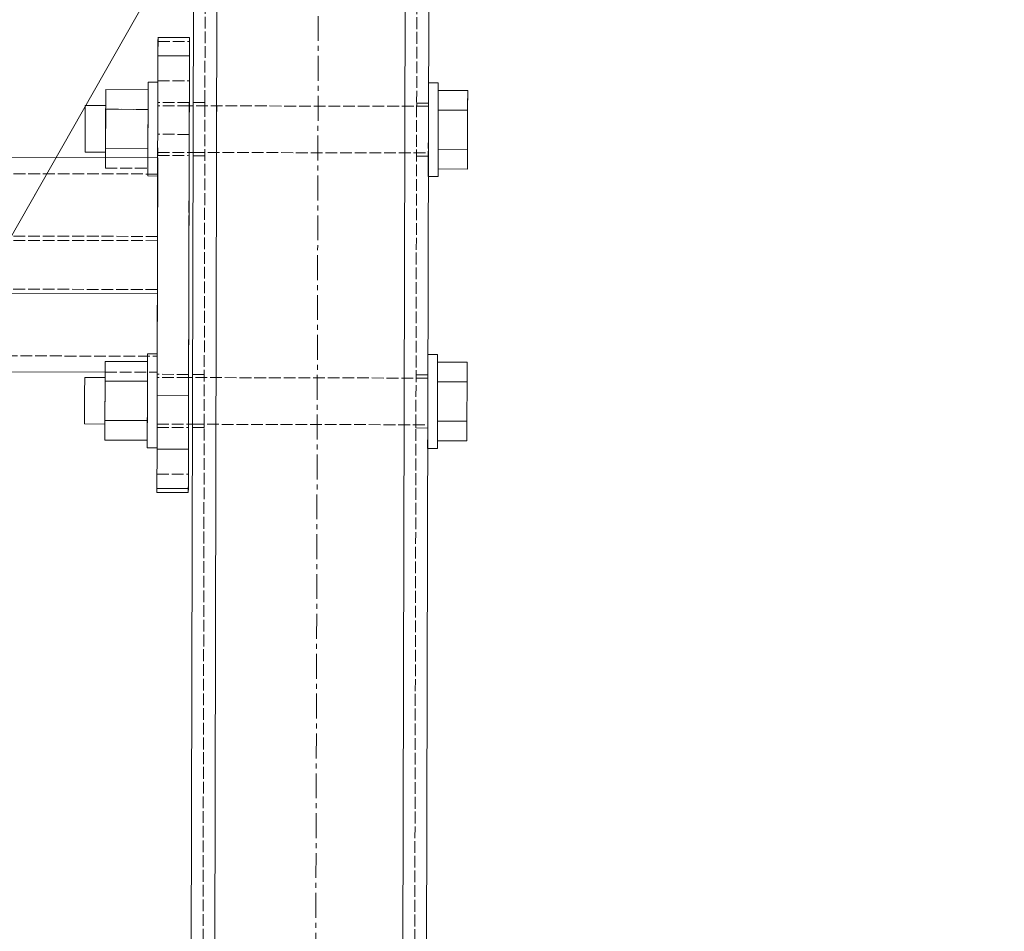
# Model space of a CAD drawing. Header units: millimetres. Extents: x -15129 to 9171, y -18789 to 5877.
# Tile 52 of 256: x -8370 to -8119, y -15165 to -14932. Entities that reach past the tile are written whole.
import ezdxf

# ---------------------------------------------------------------- set-up
doc = ezdxf.new("R2010")
doc.units = ezdxf.units.MM
doc.linetypes.add('ACAD_ISO02W100', pattern=[15, 12, -3])
doc.linetypes.add('CENTER', pattern=[50.8, 31.75, -6.35, 6.35, -6.35])
for name, color, linetype in [('AS_Belki', 145, 'Continuous'), ('AS_Blachy', 30, 'Continuous'), ('AS_DIM_ON', 7, 'Continuous'), ('AS_Sruby', 9, 'Continuous')]:
    doc.layers.add(name, color=color, linetype=linetype)

msp = doc.modelspace()

# ---------------------------------------------------------------- linework, layer by layer
at = {"color": 5, "linetype": 'CENTER', "lineweight": 13, "ltscale": 0.2}
msp.add_line((-8292.83, -14646.86), (-8301.24, -17728.17, 38010), dxfattribs=at)
at = {"layer": 'AS_Belki', "color": 145, "linetype": 'Continuous', "lineweight": 13, "ltscale": 0.25}
for p, q in [((-8319.04, -14742.01), (-8323.73, -16811.76)), ((-8275.73, -16811.87), (-8271.04, -14742.12)), ((-8269.71, -16805.88), (-8265.15, -14788.94)), ((-8329.28, -16615.61), (-8325.44, -14915.29)), ((-8334.55, -14967.5), (-9231.92, -14965.47)), ((-8334.67, -15017.44), (-8334.55, -14967.5)), ((-8334.56, -14971.6), (-8334.55, -14967.5)), ((-8334.56, -14971.6), (-8334.6, -14988.59)), ((-8334.63, -15002.14), (-9232, -15000.11)), ((-8334.63, -15001.04), (-8334.67, -15017.44)), ((-8376.29, -15022.04), (-8347.98, -15022.11)), ((-8265.68, -15023.51), (-8265.68, -15023.58))]:
    msp.add_line(p, q, dxfattribs=at)
at = {"layer": 'AS_Belki', "color": 84, "linetype": 'ACAD_ISO02W100', "lineweight": 13, "ltscale": 0.25}
for p, q in [((-8326.71, -16805.75), (-8322.06, -14748)), ((-8272.71, -16805.88), (-8268.06, -14748.13)), ((-8325.52, -14954.16), (-8325.53, -14956.65)), ((-8322.52, -14953.4), (-8325.52, -14953.39)), ((-8325.52, -14953.39), (-8325.52, -14954.09)), ((-8325.52, -14954.09), (-8325.52, -14954.16)), ((-8322.52, -14954.1), (-8322.52, -14953.4)), ((-8319.52, -14954.22), (-8319.55, -14966.12)), ((-8271.55, -14966.23), (-8271.52, -14954.33)), ((-8268.52, -14954.34), (-8268.52, -14953.52)), ((-8265.52, -14953.53), (-8268.52, -14953.52)), ((-8268.52, -14953.52), (-8268.52, -14954.22)), ((-8265.52, -14953.34), (-8265.52, -14953.53)), ((-8265.52, -14953.34), (-8265.52, -14954.23)), ((-8265.52, -14954.23), (-8265.52, -14954.3)), ((-8265.52, -14954.3), (-8265.52, -14954.34)), ((-8325.53, -14956.65), (-8325.54, -14961.97)), ((-8265.53, -14956.64), (-8265.53, -14958.48)), ((-8325.54, -14961.97), (-8325.55, -14966.22)), ((-8265.54, -14962.1), (-8265.55, -14965.78)), ((-8325.55, -14966.22), (-8325.55, -14966.92)), ((-8325.55, -14966.92), (-8322.55, -14966.92)), ((-8322.55, -14966.92), (-8322.55, -14966.23)), ((-8322.55, -14966.92), (-8322.55, -14966.47)), ((-8268.55, -14967.05), (-8268.55, -14966.23)), ((-8268.55, -14966.35), (-8268.55, -14967.05)), ((-8268.55, -14966.59), (-8268.55, -14967.05)), ((-8268.55, -14967.05), (-8265.55, -14967.05)), ((-8334.56, -14971.6), (-9231.93, -14969.57)), ((-8334.6, -14987.5), (-9231.97, -14985.47)), ((-8334.6, -14988.59), (-9231.97, -14986.57)), ((-8334.63, -15001.04), (-9232, -14999.01)), ((-9232.04, -15016.01), (-8334.67, -15018.04)), ((-8334.68, -15022.14), (-8334.67, -15017.44)), ((-8334.68, -15022.14), (-8334.67, -15018.04)), ((-8334.67, -15018.04), (-8334.67, -15017.44)), ((-8347.98, -15022.11), (-8334.68, -15022.14)), ((-8325.68, -15023.44), (-8325.69, -15025.94)), ((-8322.68, -15022.68), (-8325.68, -15022.67)), ((-8325.68, -15022.67), (-8325.68, -15023.37)), ((-8325.68, -15023.37), (-8325.68, -15023.44)), ((-8322.68, -15023.38), (-8322.68, -15022.68)), ((-8268.68, -15023.62), (-8268.68, -15022.8)), ((-8265.68, -15022.81), (-8268.68, -15022.8)), ((-8268.68, -15022.8), (-8268.68, -15023.5)), ((-8265.68, -15022.57), (-8265.68, -15022.81)), ((-8265.68, -15022.57), (-8265.68, -15023.51)), ((-8265.68, -15023.58), (-8265.68, -15023.62)), ((-8325.69, -15025.94), (-8325.7, -15031.25)), ((-8265.69, -15025.92), (-8265.69, -15026.69)), ((-8325.7, -15031.25), (-8325.71, -15035.5)), ((-8265.7, -15031.38), (-8265.71, -15035.13)), ((-8325.71, -15035.5), (-8325.71, -15036.2)), ((-8325.71, -15036.2), (-8322.71, -15036.21)), ((-8322.71, -15036.21), (-8322.71, -15035.51)), ((-8322.71, -15036.21), (-8322.71, -15035.75)), ((-8268.71, -15036.33), (-8268.71, -15035.51)), ((-8268.71, -15035.63), (-8268.71, -15036.33)), ((-8268.71, -15035.87), (-8268.71, -15036.33)), ((-8268.71, -15036.33), (-8265.71, -15036.34))]:
    msp.add_line(p, q, dxfattribs=at)
at = {"layer": 'AS_Blachy', "color": 84, "linetype": 'ACAD_ISO02W100', "lineweight": 13, "ltscale": 0.25}
for p, q in [((-8334.48, -14936.68), (-8334.49, -14937.81)), ((-8334.48, -14936.68), (-8334.48, -14936.82)), ((-8326.48, -14936.83), (-8326.49, -14937.83)), ((-8334.51, -14947.81), (-8334.49, -14937.81)), ((-8334.49, -14937.81), (-8326.49, -14937.83)), ((-8326.49, -14941.49), (-8326.49, -14937.83)), ((-8334.51, -14947.81), (-8326.51, -14947.83)), ((-8334.53, -14956.63), (-8334.52, -14953.37)), ((-8326.52, -14953.39), (-8334.52, -14953.37)), ((-8334.52, -14953.37), (-8334.52, -14954.07)), ((-8326.53, -14956.65), (-8326.52, -14953.39)), ((-8326.54, -14961.49), (-8334.54, -14961.47)), ((-8326.68, -15022.67), (-8326.54, -14961.49)), ((-8334.55, -14966.2), (-8334.55, -14966.9)), ((-8334.55, -14966.44), (-8334.55, -14966.41)), ((-8334.55, -14966.9), (-8334.55, -14966.44)), ((-8334.55, -14966.9), (-8326.55, -14966.92)), ((-8326.55, -14966.22), (-8326.55, -14966.92)), ((-8334.69, -15025.92), (-8334.68, -15022.65)), ((-8334.68, -15022.65), (-8334.68, -15022.46)), ((-8326.68, -15022.67), (-8334.68, -15022.65)), ((-8326.69, -15025.93), (-8326.68, -15022.67)), ((-8326.74, -15048.1), (-8326.69, -15025.93)), ((-8334.7, -15034.18), (-8334.7, -15033.89)), ((-8334.71, -15035.58), (-8334.71, -15035.21)), ((-8334.71, -15035.48), (-8334.71, -15036.18)), ((-8334.71, -15035.72), (-8334.71, -15035.58)), ((-8334.71, -15036.18), (-8334.71, -15035.72)), ((-8334.71, -15036.18), (-8326.71, -15036.2)), ((-8326.71, -15035.5), (-8326.71, -15036.2)), ((-8334.72, -15041.74), (-8334.74, -15048.08)), ((-8334.75, -15052.74), (-8334.74, -15048.08)), ((-8334.74, -15048.08), (-8326.74, -15048.1)), ((-8326.75, -15052.75), (-8326.74, -15048.1))]:
    msp.add_line(p, q, dxfattribs=at)
at = {"layer": 'AS_Blachy', "color": 145, "linetype": 'Continuous', "lineweight": 13, "ltscale": 0.25}
for p, q in [((-8334.49, -14941.47), (-8334.48, -14936.82)), ((-8326.48, -14936.83), (-8334.48, -14936.82)), ((-8326.49, -14941.49), (-8326.48, -14936.83)), ((-8334.49, -14941.47), (-8334.69, -15028.08)), ((-8326.49, -14941.49), (-8334.49, -14941.47)), ((-8326.69, -15028.1), (-8326.49, -14941.49)), ((-8326.52, -14953.39), (-8326.52, -14954.09)), ((-8326.55, -14966.92), (-8326.55, -14966.46)), ((-8326.68, -15022.67), (-8326.68, -15023.37)), ((-8334.69, -15028.08), (-8334.71, -15035.67)), ((-8334.69, -15028.08), (-8326.69, -15028.1)), ((-8326.7, -15031.1), (-8326.69, -15028.1)), ((-8326.71, -15035.68), (-8326.7, -15031.1)), ((-8334.71, -15035.67), (-8334.72, -15041.74)), ((-8326.72, -15041.76), (-8326.71, -15035.68)), ((-8326.71, -15036.2), (-8326.71, -15035.74)), ((-8334.74, -15051.74), (-8334.72, -15041.74)), ((-8326.72, -15041.76), (-8334.72, -15041.74)), ((-8326.74, -15051.76), (-8326.72, -15041.76)), ((-8334.74, -15051.74), (-8334.75, -15052.74)), ((-8334.74, -15051.74), (-8326.74, -15051.76)), ((-8326.74, -15051.76), (-8326.75, -15052.75)), ((-8334.75, -15052.74), (-8326.75, -15052.75))]:
    msp.add_line(p, q, dxfattribs=at)
at = {"layer": 'AS_DIM_ON', "color": 7, "lineweight": 13}
msp.add_line((-8437.07, -15101.68), (-8118.67, -14543.41), dxfattribs=at)
at = {"layer": 'AS_Sruby', "color": 84, "linetype": 'ACAD_ISO02W100', "lineweight": 13, "ltscale": 0.25}
for p, q in [((-8337.01, -14948.15), (-8337.01, -14948.23)), ((-8337.01, -14948.77), (-8337.01, -14948.23)), ((-8337.01, -14949.74), (-8337.01, -14948.77)), ((-8334.51, -14948.54), (-8334.51, -14948.16)), ((-8334.51, -14948.24), (-8334.51, -14948.16)), ((-8334.51, -14949.37), (-8334.51, -14948.54)), ((-8334.51, -14950.61), (-8334.51, -14949.37)), ((-8265.51, -14948.32), (-8265.51, -14948.7)), ((-8265.51, -14948.32), (-8265.51, -14948.39)), ((-8265.51, -14948.39), (-8265.51, -14948.93)), ((-8265.51, -14948.93), (-8265.51, -14949.9)), ((-8263.01, -14948.32), (-8263.01, -14948.4)), ((-8263.01, -14948.4), (-8263.01, -14948.93)), ((-8263.01, -14948.93), (-8263.01, -14949.9)), ((-8337.02, -14951.11), (-8337.01, -14949.74)), ((-8337.02, -14955.12), (-8337.01, -14950.11)), ((-8337.02, -14951.17), (-8337.01, -14950.11)), ((-8337.02, -14952.82), (-8337.02, -14951.11)), ((-8334.52, -14951.36), (-8334.51, -14950.61)), ((-8265.51, -14949.9), (-8265.52, -14951.27)), ((-8265.52, -14951.27), (-8265.52, -14952.99)), ((-8263.01, -14950.28), (-8263.03, -14955.29)), ((-8263.02, -14951.32), (-8263.02, -14952.92)), ((-8263.01, -14949.9), (-8263.01, -14950.28)), ((-8255.53, -14955.31), (-8255.51, -14950.3)), ((-8353.02, -14954.14), (-8353.03, -14954.9)), ((-8337.02, -14955.12), (-8337.02, -14952.75)), ((-8337.02, -14954.82), (-8337.02, -14952.82)), ((-8326.52, -14954.2), (-8334.52, -14954.19)), ((-8334.52, -14954.19), (-8334.52, -14954.34)), ((-8265.52, -14954.34), (-8325.52, -14954.21)), ((-8265.52, -14954.34), (-8265.53, -14955.09)), ((-8265.52, -14952.99), (-8265.52, -14953.34)), ((-8265.52, -14954.5), (-8265.52, -14954.34)), ((-8347.82, -14955.1), (-8347.85, -14965.11)), ((-8347.83, -14955.34), (-8347.83, -14954.91)), ((-8337.02, -14955.12), (-8347.82, -14955.1)), ((-8337.05, -14965.14), (-8337.02, -14955.12)), ((-8337.03, -14956.27), (-8337.02, -14954.82)), ((-8337.03, -14957.2), (-8337.02, -14955.12)), ((-8265.53, -14955.09), (-8265.53, -14956.64)), ((-8263.03, -14955.29), (-8263.05, -14965.3)), ((-8255.55, -14965.32), (-8255.53, -14955.31)), ((-8337.04, -14960.41), (-8337.03, -14957.2)), ((-8337.04, -14961.33), (-8337.04, -14960.41)), ((-8263.04, -14961.49), (-8263.05, -14965.3)), ((-8337.05, -14966.13), (-8337.05, -14963.99)), ((-8353.05, -14965.29), (-8353.05, -14965.89)), ((-8353.05, -14965.89), (-8353.05, -14966.04)), ((-8347.85, -14965.11), (-8347.86, -14970.12)), ((-8347.85, -14965.11), (-8347.85, -14965.9)), ((-8347.85, -14966.05), (-8347.85, -14965.9)), ((-8337.06, -14970.14), (-8337.05, -14965.14)), ((-8337.05, -14968.04), (-8337.05, -14966.13)), ((-8334.55, -14965.93), (-8334.55, -14964.89)), ((-8334.55, -14965.93), (-8334.55, -14966.08)), ((-8334.55, -14966.08), (-8326.55, -14966.1)), ((-8325.55, -14966.1), (-8265.55, -14966.24)), ((-8265.55, -14966.24), (-8265.55, -14966.09)), ((-8263.05, -14965.3), (-8263.05, -14967.6)), ((-8263.05, -14965.3), (-8263.05, -14966.71)), ((-8347.85, -14967.47), (-8347.86, -14970.12)), ((-8337.06, -14970.14), (-8337.05, -14967.49)), ((-8337.06, -14969.15), (-8337.05, -14967.5)), ((-8337.06, -14969.65), (-8337.05, -14968.04)), ((-8337.06, -14970.52), (-8337.06, -14969.15)), ((-8263.06, -14968.21), (-8263.05, -14967.6)), ((-8263.06, -14969.82), (-8263.06, -14968.21)), ((-8347.86, -14970.12), (-8337.06, -14970.14)), ((-8337.06, -14970.89), (-8337.06, -14969.65)), ((-8337.06, -14971.49), (-8337.06, -14970.52)), ((-8337.06, -14971.72), (-8337.06, -14970.89)), ((-8337.06, -14971.62), (-8337.06, -14971.49)), ((-8337.06, -14972.03), (-8337.06, -14971.62)), ((-8337.06, -14972.1), (-8337.06, -14971.72)), ((-8337.06, -14972.03), (-8337.06, -14972.1)), ((-8337.06, -14972.1), (-8334.56, -14972.11)), ((-8334.56, -14971.73), (-8334.56, -14970.9)), ((-8334.56, -14972.11), (-8334.56, -14971.73)), ((-8334.56, -14972.11), (-8334.56, -14972.03)), ((-8265.56, -14971.88), (-8265.56, -14972.27)), ((-8263.06, -14970.31), (-8263.06, -14971.06)), ((-8263.06, -14971.06), (-8263.06, -14971.89)), ((-8263.06, -14971.89), (-8263.06, -14972.27)), ((-8337.18, -15022.5), (-8337.17, -15019.4)), ((-8337.18, -15024.4), (-8337.17, -15019.4)), ((-8337.17, -15017.44), (-8337.17, -15017.51)), ((-8337.17, -15018.05), (-8337.17, -15017.51)), ((-8337.17, -15019.02), (-8337.17, -15018.05)), ((-8337.17, -15020.39), (-8337.17, -15019.02)), ((-8334.67, -15017.52), (-8334.67, -15017.44)), ((-8265.67, -15017.62), (-8265.67, -15017.6)), ((-8265.67, -15017.6), (-8265.67, -15017.68)), ((-8265.67, -15017.68), (-8265.67, -15018.21)), ((-8265.67, -15018.21), (-8265.67, -15019.18)), ((-8265.67, -15019.18), (-8265.67, -15020.55)), ((-8263.17, -15019.56), (-8263.18, -15024.57)), ((-8263.17, -15017.6), (-8263.17, -15017.68)), ((-8263.17, -15017.68), (-8263.17, -15018.22)), ((-8263.17, -15018.22), (-8263.17, -15019.19)), ((-8263.17, -15019.19), (-8263.17, -15019.56)), ((-8337.18, -15022.11), (-8337.17, -15020.39)), ((-8337.18, -15024.1), (-8337.18, -15022.11)), ((-8265.67, -15020.55), (-8265.68, -15022.27)), ((-8265.68, -15022.27), (-8265.68, -15022.57)), ((-8263.17, -15020.61), (-8263.18, -15022.2)), ((-8353.18, -15023.43), (-8353.18, -15024.18)), ((-8347.98, -15024.63), (-8347.98, -15024.19)), ((-8337.18, -15024.4), (-8347.98, -15024.38)), ((-8337.2, -15034.42), (-8337.18, -15024.4)), ((-8337.18, -15024.73), (-8337.18, -15024.1)), ((-8337.18, -15025.55), (-8337.18, -15024.73)), ((-8326.68, -15023.49), (-8334.68, -15023.47)), ((-8265.68, -15023.62), (-8325.68, -15023.49)), ((-8265.68, -15024.38), (-8265.69, -15025.92)), ((-8265.68, -15023.78), (-8265.68, -15023.62)), ((-8265.68, -15023.62), (-8265.68, -15024.38)), ((-8263.18, -15024.57), (-8263.2, -15030.78)), ((-8353.19, -15026.37), (-8353.19, -15027.82)), ((-8263.19, -15026.66), (-8263.19, -15029.86)), ((-8353.19, -15027.82), (-8353.2, -15030.16)), ((-8337.2, -15031.31), (-8337.19, -15027.71)), ((-8353.2, -15030.16), (-8353.2, -15032.37)), ((-8353.2, -15032.37), (-8353.2, -15034.13)), ((-8263.2, -15030.78), (-8263.21, -15034.59)), ((-8353.2, -15034.13), (-8353.21, -15035.17)), ((-8348, -15034.15), (-8348.01, -15035.18)), ((-8337.22, -15039.43), (-8337.2, -15034.42)), ((-8337.21, -15035.41), (-8337.2, -15033.27)), ((-8334.71, -15035.21), (-8334.7, -15034.18)), ((-8263.21, -15034.59), (-8263.22, -15039.59)), ((-8263.21, -15034.59), (-8263.21, -15036.88)), ((-8353.21, -15035.17), (-8353.21, -15035.32)), ((-8348.01, -15035.34), (-8348.01, -15035.18)), ((-8337.21, -15037.32), (-8337.21, -15035.41)), ((-8337.21, -15038.93), (-8337.21, -15037.32)), ((-8334.71, -15035.21), (-8334.71, -15035.37)), ((-8334.71, -15035.37), (-8326.71, -15035.38)), ((-8325.71, -15035.39), (-8265.71, -15035.52)), ((-8265.71, -15035.52), (-8265.71, -15035.37)), ((-8263.21, -15037.49), (-8263.21, -15036.88)), ((-8337.22, -15040.17), (-8337.21, -15038.93)), ((-8334.72, -15040.18), (-8334.71, -15038.94)), ((-8263.22, -15039.1), (-8263.21, -15037.49)), ((-8263.22, -15039.1), (-8263.22, -15040.34)), ((-8337.22, -15041), (-8337.22, -15040.17)), ((-8337.22, -15041.39), (-8337.22, -15041)), ((-8334.72, -15041.01), (-8334.72, -15040.18)), ((-8334.72, -15041.39), (-8334.72, -15041.01)), ((-8334.72, -15041.31), (-8334.72, -15041.21)), ((-8334.72, -15041.31), (-8334.72, -15041.38)), ((-8265.72, -15041.16), (-8265.72, -15041.55)), ((-8263.22, -15040.34), (-8263.22, -15041.17)), ((-8263.22, -15041.17), (-8263.22, -15041.55))]:
    msp.add_line(p, q, dxfattribs=at)
at = {"layer": 'AS_Sruby', "color": 145, "linetype": 'Continuous', "lineweight": 13, "ltscale": 0.25}
for p, q in [((-8334.51, -14948.16), (-8337.01, -14948.15)), ((-8337.01, -14948.54), (-8337.01, -14948.15)), ((-8337.01, -14949.37), (-8337.01, -14948.54)), ((-8337.01, -14950.61), (-8337.01, -14949.37)), ((-8263.01, -14948.32), (-8265.51, -14948.32)), ((-8263.01, -14949.53), (-8263.02, -14950.78)), ((-8263.01, -14948.32), (-8263.01, -14948.71)), ((-8263.01, -14948.71), (-8263.01, -14949.53)), ((-8347.81, -14950.09), (-8347.82, -14955.1)), ((-8337.01, -14950.11), (-8347.81, -14950.09)), ((-8337.02, -14952.22), (-8337.01, -14950.61)), ((-8337.02, -14952.75), (-8337.02, -14951.17)), ((-8263.01, -14950.28), (-8263.02, -14951.32)), ((-8263.02, -14952.38), (-8263.02, -14950.78)), ((-8255.51, -14950.3), (-8263.01, -14950.28)), ((-8255.53, -14955.31), (-8255.51, -14950.3)), ((-8353.02, -14954.3), (-8353.03, -14955.33)), ((-8347.82, -14954.16), (-8353.02, -14954.14)), ((-8353.02, -14954.14), (-8353.02, -14954.3)), ((-8347.82, -14954.31), (-8347.82, -14954.16)), ((-8347.82, -14954.31), (-8347.82, -14955.1)), ((-8337.03, -14956.27), (-8337.02, -14954.13)), ((-8337.02, -14954.13), (-8337.02, -14952.22)), ((-8325.52, -14954.21), (-8326.52, -14954.2)), ((-8263.02, -14952.92), (-8263.03, -14955.29)), ((-8263.03, -14956.44), (-8263.02, -14954.3)), ((-8263.02, -14954.3), (-8263.02, -14952.38)), ((-8353.03, -14955.33), (-8353.03, -14957.09)), ((-8347.82, -14955.1), (-8347.85, -14965.11)), ((-8347.83, -14957.1), (-8347.83, -14955.34)), ((-8347.82, -14955.1), (-8337.02, -14955.12)), ((-8337.03, -14958.56), (-8337.03, -14956.27)), ((-8263.03, -14955.29), (-8263.04, -14961.49)), ((-8263.03, -14955.29), (-8255.53, -14955.31)), ((-8263.03, -14958.73), (-8263.03, -14956.44)), ((-8255.55, -14965.32), (-8255.53, -14955.31)), ((-8353.03, -14957.09), (-8353.04, -14959.31)), ((-8353.04, -14959.31), (-8353.04, -14961.65)), ((-8347.84, -14961.66), (-8347.83, -14959.32)), ((-8347.83, -14959.32), (-8347.83, -14957.1)), ((-8337.04, -14960.91), (-8337.03, -14958.56)), ((-8263.04, -14961.08), (-8263.03, -14958.73)), ((-8353.04, -14961.65), (-8353.05, -14963.75)), ((-8347.84, -14963.76), (-8347.84, -14961.66)), ((-8337.04, -14963.24), (-8337.04, -14960.91)), ((-8263.04, -14963.4), (-8263.04, -14961.08)), ((-8353.05, -14963.75), (-8353.05, -14965.29)), ((-8347.85, -14965.3), (-8347.84, -14963.76)), ((-8337.05, -14965.44), (-8337.04, -14963.24)), ((-8263.05, -14965.6), (-8263.04, -14963.4)), ((-8353.05, -14965.29), (-8353.05, -14966.04)), ((-8353.05, -14966.04), (-8347.85, -14966.05)), ((-8347.85, -14965.11), (-8337.05, -14965.14)), ((-8347.85, -14965.11), (-8347.85, -14967.47)), ((-8337.05, -14967.49), (-8337.05, -14965.14)), ((-8337.05, -14967.43), (-8337.05, -14965.44)), ((-8326.55, -14966.1), (-8325.55, -14966.1)), ((-8265.55, -14965.78), (-8265.55, -14967.6)), ((-8263.05, -14966.71), (-8263.06, -14970.31)), ((-8263.05, -14965.3), (-8255.55, -14965.32)), ((-8263.05, -14967.6), (-8263.05, -14965.6)), ((-8255.56, -14970.33), (-8255.55, -14965.32)), ((-8337.05, -14967.5), (-8337.05, -14967.43)), ((-8265.55, -14967.6), (-8265.56, -14969.31)), ((-8265.56, -14969.31), (-8265.56, -14970.68)), ((-8263.05, -14967.6), (-8263.06, -14969.32)), ((-8263.06, -14969.32), (-8263.06, -14970.69)), ((-8265.56, -14970.68), (-8265.56, -14971.65)), ((-8265.56, -14971.65), (-8265.56, -14972.19)), ((-8263.06, -14970.31), (-8255.56, -14970.33)), ((-8263.06, -14970.69), (-8263.06, -14971.66)), ((-8263.06, -14971.66), (-8263.06, -14972.19)), ((-8265.56, -14972.19), (-8265.56, -14972.27)), ((-8265.56, -14972.27), (-8263.06, -14972.27)), ((-8263.06, -14972.19), (-8263.06, -14972.27)), ((-8347.97, -15019.37), (-8347.98, -15024.38)), ((-8337.17, -15019.4), (-8347.97, -15019.37)), ((-8334.67, -15017.44), (-8337.17, -15017.44)), ((-8337.17, -15017.82), (-8337.17, -15017.44)), ((-8337.17, -15018.65), (-8337.17, -15017.82)), ((-8337.17, -15019.89), (-8337.17, -15018.65)), ((-8334.67, -15017.83), (-8334.67, -15017.44)), ((-8334.67, -15018.65), (-8334.67, -15017.83)), ((-8334.67, -15019.9), (-8334.67, -15018.65)), ((-8263.17, -15017.6), (-8265.67, -15017.6)), ((-8265.67, -15017.62), (-8265.67, -15017.98)), ((-8263.17, -15017.6), (-8263.17, -15017.99)), ((-8263.17, -15017.99), (-8263.17, -15018.82)), ((-8263.17, -15018.82), (-8263.17, -15020.06)), ((-8255.67, -15019.58), (-8263.17, -15019.56)), ((-8263.17, -15019.56), (-8263.17, -15020.61)), ((-8255.68, -15024.59), (-8255.67, -15019.58)), ((-8337.18, -15021.5), (-8337.17, -15019.89)), ((-8337.18, -15023.41), (-8337.18, -15021.5)), ((-8263.18, -15021.67), (-8263.17, -15020.06)), ((-8263.18, -15023.58), (-8263.18, -15021.67)), ((-8263.18, -15022.2), (-8263.18, -15024.57)), ((-8353.18, -15024.61), (-8353.19, -15026.37)), ((-8347.98, -15023.44), (-8353.18, -15023.43)), ((-8353.18, -15023.43), (-8353.18, -15023.58)), ((-8353.18, -15023.58), (-8353.18, -15024.61)), ((-8347.98, -15024.38), (-8348, -15034.39)), ((-8347.99, -15026.39), (-8347.98, -15024.63)), ((-8347.98, -15023.59), (-8347.98, -15023.44)), ((-8347.98, -15023.59), (-8347.98, -15024.63)), ((-8347.98, -15024.38), (-8337.18, -15024.4)), ((-8337.18, -15024.4), (-8337.18, -15022.5)), ((-8337.18, -15025.55), (-8337.18, -15023.41)), ((-8337.18, -15024.73), (-8337.18, -15024.4)), ((-8334.68, -15023.47), (-8334.68, -15023.62)), ((-8325.68, -15023.49), (-8326.68, -15023.49)), ((-8263.19, -15025.72), (-8263.18, -15023.58)), ((-8263.18, -15024.57), (-8263.19, -15026.66)), ((-8263.18, -15024.57), (-8255.68, -15024.59)), ((-8255.71, -15034.6), (-8255.68, -15024.59)), ((-8353.19, -15026.37), (-8353.19, -15028.59)), ((-8347.99, -15028.6), (-8347.99, -15026.39)), ((-8337.19, -15027.84), (-8337.18, -15025.55)), ((-8263.19, -15028.01), (-8263.19, -15025.72)), ((-8353.19, -15028.59), (-8353.2, -15030.93)), ((-8348, -15030.94), (-8347.99, -15028.6)), ((-8337.19, -15030.2), (-8337.19, -15027.84)), ((-8263.2, -15030.36), (-8263.19, -15028.01)), ((-8263.19, -15029.86), (-8263.2, -15030.78)), ((-8353.2, -15030.93), (-8353.2, -15033.03)), ((-8348, -15033.04), (-8348, -15030.94)), ((-8337.2, -15032.52), (-8337.19, -15030.2)), ((-8263.2, -15032.68), (-8263.2, -15030.36)), ((-8353.2, -15033.03), (-8353.21, -15034.57)), ((-8353.21, -15034.57), (-8353.21, -15035.32)), ((-8348, -15034.39), (-8348.02, -15039.4)), ((-8348, -15034.58), (-8348, -15033.04)), ((-8337.2, -15034.42), (-8348, -15034.39)), ((-8337.21, -15034.72), (-8337.2, -15032.52)), ((-8337.21, -15036.72), (-8337.21, -15034.72)), ((-8263.21, -15034.89), (-8263.2, -15032.68)), ((-8255.71, -15034.6), (-8263.21, -15034.59)), ((-8263.21, -15036.88), (-8263.21, -15034.89)), ((-8255.72, -15039.61), (-8255.71, -15034.6)), ((-8353.21, -15035.32), (-8348.01, -15035.34)), ((-8337.21, -15038.43), (-8337.21, -15036.72)), ((-8326.71, -15035.38), (-8325.71, -15035.39)), ((-8265.71, -15035.13), (-8265.71, -15036.88)), ((-8265.71, -15036.88), (-8265.71, -15038.59)), ((-8263.21, -15036.88), (-8263.21, -15038.6)), ((-8348.02, -15039.4), (-8337.22, -15039.43)), ((-8337.22, -15039.8), (-8337.21, -15038.43)), ((-8337.22, -15040.77), (-8337.22, -15039.8)), ((-8265.71, -15038.59), (-8265.72, -15039.97)), ((-8263.21, -15038.6), (-8263.22, -15039.97)), ((-8263.22, -15039.59), (-8255.72, -15039.61)), ((-8337.22, -15041.31), (-8337.22, -15040.77)), ((-8337.22, -15041.31), (-8337.22, -15041.39)), ((-8337.22, -15041.39), (-8334.72, -15041.39)), ((-8334.72, -15041.39), (-8334.72, -15041.38)), ((-8265.72, -15039.97), (-8265.72, -15040.94)), ((-8265.72, -15040.94), (-8265.72, -15041.47)), ((-8265.72, -15041.47), (-8265.72, -15041.55)), ((-8265.72, -15041.55), (-8263.22, -15041.55)), ((-8263.22, -15039.97), (-8263.22, -15040.94)), ((-8263.22, -15040.94), (-8263.22, -15041.48)), ((-8263.22, -15041.48), (-8263.22, -15041.55))]:
    msp.add_line(p, q, dxfattribs=at)

doc.saveas('drawing.dxf')
